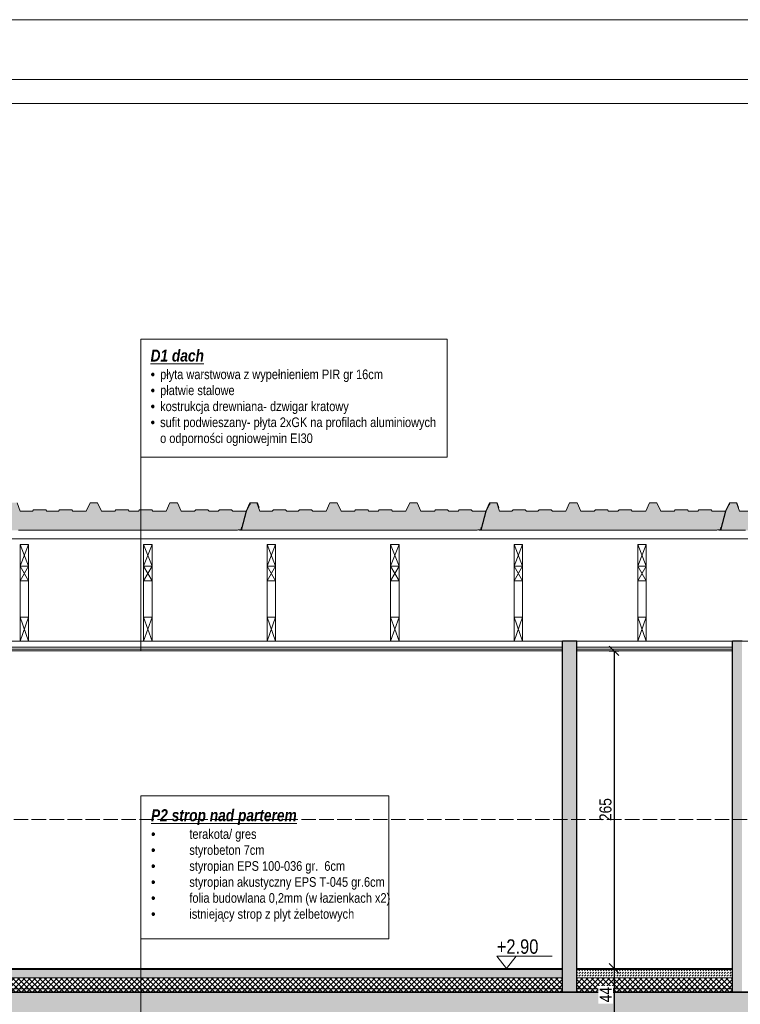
# Model space of a CAD drawing. Header units: millimetres. Extents: x 31175 to 52214, y -18116 to -5516.
# Tile 131 of 155: x 42167 to 42768, y -13252 to -12431. Entities that reach past the tile are written whole.
import ezdxf

# ---------------------------------------------------------------- set-up
doc = ezdxf.new("R2010")
doc.units = ezdxf.units.MM
doc.linetypes.add('ACAD_ISO02W100', pattern=[15, 12, -3])
doc.layers.get('Defpoints').update_dxf_attribs({"color": 6})
for name, color, linetype, lineweight in [('A-konstrukcja-drewno', 134, 'Continuous', 20), ('A-kreskowanie', 253, 'Continuous', 0), ('A-opis', 130, 'Continuous', 9), ('A-sciana_osłonowa', 152, 'Continuous', 15), ('A-wymiar', 177, 'Continuous', 0), ('A_SCIANA_ISTN', 253, 'Continuous', 25), ('A_SCINAN_PROJ_DZIALOWA', 5, 'Continuous', 30), ('A_w_widoku', 253, 'Continuous', 13), ('elewacja_kolor', 253, 'Continuous', 0)]:
    doc.layers.add(name, color=color, linetype=linetype, lineweight=lineweight)
for name, color, linetype, lineweight, true_color in [('A_CIENKA_WARSTWY', 7, 'Continuous', 15, 0x3a3a92), ('A_SCIANA DO WYBURZENIA', 7, 'ACAD_ISO02W100', 18, 0xf7833b), ('r-ramka', 7, 'Continuous', 0, 0x727169), ('S_KRESKOWANIE_SC_ISTN', 7, 'Continuous', 0, 0x878787)]:
    doc.layers.add(name, color=color, linetype=linetype, lineweight=lineweight, true_color=true_color)
doc.styles.get("Standard").update_dxf_attribs({"font": 'ARIALN.TTF'})
doc.styles.add('wymiary', font='ARIALN.TTF')
doc.dimstyles.new('anka 50', dxfattribs={"dimtxt": 10, "dimasz": 8, "dimexe": 4, "dimexo": 0.0625, "dimgap": 2, "dimtad": 1, "dimdec": 0, "dimzin": 0, "dimdsep": 46, "dimtxsty": 'Standard', "dimblk": 'OBLIQUE', "dimcen": 0.09, "dimclrt": 7, "dimadec": 0, "dimazin": 0, "dimtfac": 1, "dimtdec": 0, "dimtix": 1, "dimtofl": 0, "dimtmove": 0, "dimatfit": 3, "dimldrblk": 'OBLIQUE', "dimfxl": 4, "dimfxlon": 1, "dimtfill": 1, "dimtolj": 1, "dimtzin": 0, "dimarcsym": 0})
pattern_1 = [(15, (-1.139, -4.25), (3.882286, 14.4888864), [1.46647, -13.53353]), (15, (0.657, -2.453), (3.882286, 14.4888864), [1.46647, -13.53353]), (15, (-1.796, -1.796), (3.882286, 14.4888864), [1.46647, -13.53353]), (15, (0, 0), (3.882286, 14.4888864), [1.46647, -13.53353]), (15, (-2.453, 0.657), (3.882286, 14.4888864), [1.46647, -13.53353]), (75, (-2.833, -0.759), (-10.6066007, 10.6066014), [1.46647, -13.53353]), (75, (-2.176, -3.213), (-10.6066007, 10.6066014), [1.46647, -13.53353]), (75, (-0.38, -1.417), (-10.6066007, 10.6066014), [1.46647, -13.53353]), (75, (0.278, -3.87), (-10.6066007, 10.6066014), [1.46647, -13.53353]), (75, (2.074, -2.074), (-10.6066007, 10.6066014), [1.46647, -13.53353]), (315, (-2.176, -3.213), (14.4888866, 3.882285), [1.46647, -13.53353]), (315, (-2.833, -0.759), (14.4888866, 3.882285), [1.46647, -13.53353]), (315, (-0.38, -1.417), (14.4888866, 3.882285), [1.46647, -13.53353]), (315, (1.417, 0.38), (14.4888866, 3.882285), [1.46647, -13.53353]), (315, (-1.037, 1.037), (14.4888866, 3.882285), [1.46647, -13.53353]), (45, (0, 0), (4e-16, 4.49012806), [3.175, -3.175])]

# ---------------------------------------------------------------- blocks, each defined once
blk = doc.blocks.new('_OBLIQUE')
at = {"color": 0, "linetype": 'ByBlock'}
blk.add_line((-0.5, -0.5), (0.5, 0.5), dxfattribs=at)
blk = doc.blocks.new('*D536')
at = {"layer": 'A-wymiar', "color": 0, "lineweight": -2, "transparency": 16777216}
for p, q in [((42659.02, -12957.49), (42667.02, -12957.49)), ((42663.02, -12957.49), (42663.02, -13222.49)), ((42659.02, -13222.49), (42667.02, -13222.49))]:
    blk.add_line(p, q, dxfattribs=at)
at = {"layer": 'Defpoints', "color": 0, "transparency": 16777216}
for p in [(42631.88, -12957.49), (42631.88, -13222.49), (42663.02, -13222.49)]:
    blk.add_point(p, dxfattribs=at)
at = {"layer": 'A-wymiar', "color": 0, "lineweight": -2, "transparency": 16777216, "xscale": 8, "yscale": 8, "zscale": 8}
for p, rotation in [((42663.02, -12957.49), 90), ((42663.02, -13222.49), 270)]:
    blk.add_blockref('_OBLIQUE', p, dxfattribs=dict(at, rotation=rotation))
at = {"layer": 'A-wymiar', "color": 7, "transparency": 16777216, "insert": (42655.91, -13089.99), "char_height": 10, "attachment_point": 5, "rotation": 90, "bg_fill": 3, "box_fill_scale": 1.1, "bg_fill_color": 256, "bg_fill_true_color": 13158600, "bg_fill_transparency": 0}
blk.add_mtext('\\A1;265', dxfattribs=at)
blk = doc.blocks.new('*D537')
at = {"layer": 'A-wymiar', "color": 0, "lineweight": -2, "transparency": 16777216}
for p, q in [((42659.02, -13222.49), (42667.02, -13222.49)), ((42663.02, -13222.49), (42663.02, -13266.49)), ((42667.02, -13266.49), (42659.02, -13266.49))]:
    blk.add_line(p, q, dxfattribs=at)
at = {"layer": 'Defpoints', "color": 0, "transparency": 16777216}
for p in [(42631.88, -13222.49), (42663.02, -13266.49), (42761.88, -13266.49)]:
    blk.add_point(p, dxfattribs=at)
at = {"layer": 'A-wymiar', "color": 0, "lineweight": -2, "transparency": 16777216, "xscale": 8, "yscale": 8, "zscale": 8}
for p, rotation in [((42663.02, -13222.49), 90), ((42663.02, -13266.49), 270)]:
    blk.add_blockref('_OBLIQUE', p, dxfattribs=dict(at, rotation=rotation))
at = {"layer": 'A-wymiar', "color": 7, "transparency": 16777216, "insert": (42656.02, -13244.49), "char_height": 10, "attachment_point": 5, "rotation": 90, "bg_fill": 3, "box_fill_scale": 1.1, "bg_fill_color": 256, "bg_fill_true_color": 13158600, "bg_fill_transparency": 0}
blk.add_mtext('\\A1;44', dxfattribs=at)

msp = doc.modelspace()

# ---------------------------------------------------------------- hatches: boundary and pattern name
at = {"layer": 'A-kreskowanie', "true_color": 0xe06f1f}
h = msp.add_hatch(dxfattribs=at)
h.set_pattern_fill('HONEY', color=32, scale=0.5)
h.set_pattern_definition([(0, (2197.5111, -579.1227), (2.38125, 1.374815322), [1.5875, -3.175]), (120, (2197.5111, -579.1227), (-2.381249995, 1.37481533), [1.5875, -3.175]), (60, (2197.5111, -579.1227), (5e-09, 2.749630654), [-3.175, 1.5875])])
h.paths.add_polyline_path([(42356.03, -12840.84), (42344.93, -12840.84), (42343.93, -12839.84), (42333.83, -12839.84), (42332.83, -12840.84), (42329.01, -12840.84), (42325.2, -12840.84), (42324.2, -12839.84), (42314.1, -12839.84), (42313.1, -12840.84), (42301.95, -12840.84), (42298.81, -12834.02), (42298.53, -12833.84), (42292.83, -12833.84), (42292.54, -12834.02), (42289.41, -12840.84), (42278.26, -12840.84), (42277.26, -12839.84), (42267.16, -12839.84), (42266.16, -12840.84), (42262.34, -12840.84), (42258.53, -12840.84), (42257.53, -12839.84), (42247.43, -12839.84), (42246.43, -12840.84), (42235.28, -12840.84), (42232.14, -12834.02), (42231.86, -12833.84), (42226.16, -12833.84), (42225.88, -12834.02), (42222.74, -12840.84), (42211.59, -12840.84), (42210.59, -12839.84), (42200.49, -12839.84), (42199.49, -12840.84), (42189.89, -12840.84), (42188.89, -12839.84), (42178.79, -12839.84), (42177.79, -12840.84), (42167.59, -12840.84), (42165.11, -12834.02), (42164.84, -12833.84), (42159.84, -12833.84), (42159.56, -12834.02), (42159.27, -12834.63, -0.747137), (42158.87, -12835.5), (42156.35, -12840.9), (42152.08, -12856.84), (42152.81, -12856.84), (42152.81, -12856.64), (42159.48, -12856.64), (42159.48, -12856.84), (42166.14, -12856.84), (42166.14, -12856.64), (42172.81, -12856.64), (42172.81, -12856.84), (42179.47, -12856.84), (42179.47, -12856.64), (42186.14, -12856.64), (42186.14, -12856.84), (42192.81, -12856.84), (42192.81, -12856.64), (42199.47, -12856.64), (42199.47, -12856.84), (42206.14, -12856.84), (42206.14, -12856.64), (42212.81, -12856.64), (42212.81, -12856.84), (42219.47, -12856.84), (42219.47, -12856.64), (42226.14, -12856.64), (42226.14, -12856.84), (42232.81, -12856.84), (42232.81, -12856.64), (42239.47, -12856.64), (42239.47, -12856.84), (42246.14, -12856.84), (42246.14, -12856.64), (42252.81, -12856.64), (42252.81, -12856.84), (42259.47, -12856.84), (42259.47, -12856.64), (42266.14, -12856.64), (42266.14, -12856.84), (42272.81, -12856.84), (42272.81, -12856.64), (42279.47, -12856.64), (42279.47, -12856.84), (42286.14, -12856.84), (42286.14, -12856.64), (42292.81, -12856.64), (42292.81, -12856.84), (42299.47, -12856.84), (42299.47, -12856.64), (42306.14, -12856.64), (42306.14, -12856.84), (42312.81, -12856.84), (42312.81, -12856.64), (42319.47, -12856.64), (42319.47, -12856.84), (42326.14, -12856.84), (42326.14, -12856.64), (42332.81, -12856.64), (42332.81, -12856.84), (42339.47, -12856.84), (42339.47, -12856.64), (42346.14, -12856.64), (42346.14, -12856.84), (42348.76, -12856.84), (42349.36, -12856.37), (42351.67, -12856.37), (42351.92, -12856.17), (42352.39, -12854.43)])
h = msp.add_hatch(dxfattribs=at)
h.set_pattern_fill('HONEY', color=32, scale=0.5)
h.set_pattern_definition([(0, (2397.5111, -579.1227), (2.38125, 1.374815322), [1.5875, -3.175]), (120, (2397.5111, -579.1227), (-2.381249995, 1.37481533), [1.5875, -3.175]), (60, (2397.5111, -579.1227), (5e-09, 2.749630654), [-3.175, 1.5875])])
h.paths.add_polyline_path([(42556.03, -12840.84), (42544.93, -12840.84), (42543.93, -12839.84), (42533.83, -12839.84), (42532.83, -12840.84), (42529.01, -12840.84), (42525.2, -12840.84), (42524.2, -12839.84), (42514.1, -12839.84), (42513.1, -12840.84), (42501.95, -12840.84), (42498.81, -12834.02), (42498.53, -12833.84), (42492.83, -12833.84), (42492.54, -12834.02), (42489.41, -12840.84), (42478.26, -12840.84), (42477.26, -12839.84), (42467.16, -12839.84), (42466.16, -12840.84), (42462.34, -12840.84), (42458.53, -12840.84), (42457.53, -12839.84), (42447.43, -12839.84), (42446.43, -12840.84), (42435.28, -12840.84), (42432.14, -12834.02), (42431.86, -12833.84), (42426.16, -12833.84), (42425.88, -12834.02), (42422.74, -12840.84), (42411.59, -12840.84), (42410.59, -12839.84), (42400.49, -12839.84), (42399.49, -12840.84), (42389.89, -12840.84), (42388.89, -12839.84), (42378.79, -12839.84), (42377.79, -12840.84), (42367.59, -12840.84), (42365.11, -12834.02), (42364.84, -12833.84), (42359.84, -12833.84), (42359.56, -12834.02), (42359.27, -12834.63, -0.747137), (42358.87, -12835.5), (42356.35, -12840.9), (42352.08, -12856.84), (42352.81, -12856.84), (42352.81, -12856.64), (42359.48, -12856.64), (42359.48, -12856.84), (42366.14, -12856.84), (42366.14, -12856.64), (42372.81, -12856.64), (42372.81, -12856.84), (42379.47, -12856.84), (42379.47, -12856.64), (42386.14, -12856.64), (42386.14, -12856.84), (42392.81, -12856.84), (42392.81, -12856.64), (42399.47, -12856.64), (42399.47, -12856.84), (42406.14, -12856.84), (42406.14, -12856.64), (42412.81, -12856.64), (42412.81, -12856.84), (42419.47, -12856.84), (42419.47, -12856.64), (42426.14, -12856.64), (42426.14, -12856.84), (42432.81, -12856.84), (42432.81, -12856.64), (42439.47, -12856.64), (42439.47, -12856.84), (42446.14, -12856.84), (42446.14, -12856.64), (42452.81, -12856.64), (42452.81, -12856.84), (42459.47, -12856.84), (42459.47, -12856.64), (42466.14, -12856.64), (42466.14, -12856.84), (42472.81, -12856.84), (42472.81, -12856.64), (42479.47, -12856.64), (42479.47, -12856.84), (42486.14, -12856.84), (42486.14, -12856.64), (42492.81, -12856.64), (42492.81, -12856.84), (42499.47, -12856.84), (42499.47, -12856.64), (42506.14, -12856.64), (42506.14, -12856.84), (42512.81, -12856.84), (42512.81, -12856.64), (42519.47, -12856.64), (42519.47, -12856.84), (42526.14, -12856.84), (42526.14, -12856.64), (42532.81, -12856.64), (42532.81, -12856.84), (42539.47, -12856.84), (42539.47, -12856.64), (42546.14, -12856.64), (42546.14, -12856.84), (42548.76, -12856.84), (42549.36, -12856.37), (42551.67, -12856.37), (42551.92, -12856.17), (42552.39, -12854.43)])
h = msp.add_hatch(dxfattribs=at)
h.set_pattern_fill('HONEY', color=32, scale=0.5)
h.set_pattern_definition([(0, (2597.5111, -579.1227), (2.38125, 1.374815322), [1.5875, -3.175]), (120, (2597.5111, -579.1227), (-2.381249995, 1.37481533), [1.5875, -3.175]), (60, (2597.5111, -579.1227), (5e-09, 2.749630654), [-3.175, 1.5875])])
h.paths.add_polyline_path([(42756.03, -12840.84), (42744.93, -12840.84), (42743.93, -12839.84), (42733.83, -12839.84), (42732.83, -12840.84), (42729.01, -12840.84), (42725.2, -12840.84), (42724.2, -12839.84), (42714.1, -12839.84), (42713.1, -12840.84), (42701.95, -12840.84), (42698.81, -12834.02), (42698.53, -12833.84), (42692.83, -12833.84), (42692.54, -12834.02), (42689.41, -12840.84), (42678.26, -12840.84), (42677.26, -12839.84), (42667.16, -12839.84), (42666.16, -12840.84), (42662.34, -12840.84), (42658.53, -12840.84), (42657.53, -12839.84), (42647.43, -12839.84), (42646.43, -12840.84), (42635.28, -12840.84), (42632.14, -12834.02), (42631.86, -12833.84), (42626.16, -12833.84), (42625.88, -12834.02), (42622.74, -12840.84), (42611.59, -12840.84), (42610.59, -12839.84), (42600.49, -12839.84), (42599.49, -12840.84), (42589.89, -12840.84), (42588.89, -12839.84), (42578.79, -12839.84), (42577.79, -12840.84), (42567.59, -12840.84), (42565.11, -12834.02), (42564.84, -12833.84), (42559.84, -12833.84), (42559.56, -12834.02), (42559.27, -12834.63, -0.747137), (42558.87, -12835.5), (42556.35, -12840.9), (42552.08, -12856.84), (42552.81, -12856.84), (42552.81, -12856.64), (42559.48, -12856.64), (42559.48, -12856.84), (42566.14, -12856.84), (42566.14, -12856.64), (42572.81, -12856.64), (42572.81, -12856.84), (42579.47, -12856.84), (42579.47, -12856.64), (42586.14, -12856.64), (42586.14, -12856.84), (42592.81, -12856.84), (42592.81, -12856.64), (42599.47, -12856.64), (42599.47, -12856.84), (42606.14, -12856.84), (42606.14, -12856.64), (42612.81, -12856.64), (42612.81, -12856.84), (42619.47, -12856.84), (42619.47, -12856.64), (42626.14, -12856.64), (42626.14, -12856.84), (42632.81, -12856.84), (42632.81, -12856.64), (42639.47, -12856.64), (42639.47, -12856.84), (42646.14, -12856.84), (42646.14, -12856.64), (42652.81, -12856.64), (42652.81, -12856.84), (42659.47, -12856.84), (42659.47, -12856.64), (42666.14, -12856.64), (42666.14, -12856.84), (42672.81, -12856.84), (42672.81, -12856.64), (42679.47, -12856.64), (42679.47, -12856.84), (42686.14, -12856.84), (42686.14, -12856.64), (42692.81, -12856.64), (42692.81, -12856.84), (42699.47, -12856.84), (42699.47, -12856.64), (42706.14, -12856.64), (42706.14, -12856.84), (42712.81, -12856.84), (42712.81, -12856.64), (42719.47, -12856.64), (42719.47, -12856.84), (42726.14, -12856.84), (42726.14, -12856.64), (42732.81, -12856.64), (42732.81, -12856.84), (42739.47, -12856.84), (42739.47, -12856.64), (42746.14, -12856.64), (42746.14, -12856.84), (42748.76, -12856.84), (42749.36, -12856.37), (42751.67, -12856.37), (42751.92, -12856.17), (42752.39, -12854.43)])
h = msp.add_hatch(dxfattribs=at)
h.set_pattern_fill('HONEY', color=32, scale=0.5)
h.set_pattern_definition([(0, (2797.5111, -579.1227), (2.38125, 1.374815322), [1.5875, -3.175]), (120, (2797.5111, -579.1227), (-2.381249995, 1.37481533), [1.5875, -3.175]), (60, (2797.5111, -579.1227), (5e-09, 2.749630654), [-3.175, 1.5875])])
h.paths.add_polyline_path([(42956.03, -12840.84), (42944.93, -12840.84), (42943.93, -12839.84), (42933.83, -12839.84), (42932.83, -12840.84), (42929.01, -12840.84), (42925.2, -12840.84), (42924.2, -12839.84), (42914.1, -12839.84), (42913.1, -12840.84), (42901.95, -12840.84), (42898.81, -12834.02), (42898.53, -12833.84), (42892.83, -12833.84), (42892.54, -12834.02), (42889.41, -12840.84), (42878.26, -12840.84), (42877.26, -12839.84), (42867.16, -12839.84), (42866.16, -12840.84), (42862.34, -12840.84), (42858.53, -12840.84), (42857.53, -12839.84), (42847.43, -12839.84), (42846.43, -12840.84), (42835.28, -12840.84), (42832.14, -12834.02), (42831.86, -12833.84), (42826.16, -12833.84), (42825.88, -12834.02), (42822.74, -12840.84), (42811.59, -12840.84), (42810.59, -12839.84), (42800.49, -12839.84), (42799.49, -12840.84), (42789.89, -12840.84), (42788.89, -12839.84), (42778.79, -12839.84), (42777.79, -12840.84), (42767.59, -12840.84), (42765.11, -12834.02), (42764.84, -12833.84), (42759.84, -12833.84), (42759.56, -12834.02), (42759.27, -12834.63, -0.747137), (42758.87, -12835.5), (42756.35, -12840.9), (42752.08, -12856.84), (42752.81, -12856.84), (42752.81, -12856.64), (42759.48, -12856.64), (42759.48, -12856.84), (42766.14, -12856.84), (42766.14, -12856.64), (42772.81, -12856.64), (42772.81, -12856.84), (42779.47, -12856.84), (42779.47, -12856.64), (42786.14, -12856.64), (42786.14, -12856.84), (42792.81, -12856.84), (42792.81, -12856.64), (42799.47, -12856.64), (42799.47, -12856.84), (42806.14, -12856.84), (42806.14, -12856.64), (42812.81, -12856.64), (42812.81, -12856.84), (42819.47, -12856.84), (42819.47, -12856.64), (42826.14, -12856.64), (42826.14, -12856.84), (42832.81, -12856.84), (42832.81, -12856.64), (42839.47, -12856.64), (42839.47, -12856.84), (42846.14, -12856.84), (42846.14, -12856.64), (42852.81, -12856.64), (42852.81, -12856.84), (42859.47, -12856.84), (42859.47, -12856.64), (42866.14, -12856.64), (42866.14, -12856.84), (42872.81, -12856.84), (42872.81, -12856.64), (42879.47, -12856.64), (42879.47, -12856.84), (42886.14, -12856.84), (42886.14, -12856.64), (42892.81, -12856.64), (42892.81, -12856.84), (42899.47, -12856.84), (42899.47, -12856.64), (42906.14, -12856.64), (42906.14, -12856.84), (42912.81, -12856.84), (42912.81, -12856.64), (42919.47, -12856.64), (42919.47, -12856.84), (42926.14, -12856.84), (42926.14, -12856.64), (42932.81, -12856.64), (42932.81, -12856.84), (42939.47, -12856.84), (42939.47, -12856.64), (42946.14, -12856.64), (42946.14, -12856.84), (42948.76, -12856.84), (42949.36, -12856.37), (42951.67, -12856.37), (42951.92, -12856.17), (42952.39, -12854.43)])
at = {"layer": 'A-kreskowanie'}
h = msp.add_hatch(dxfattribs=at)
h.set_pattern_fill('DASH', color=256, scale=0.5, angle=45)
h.set_pattern_definition([(45, (7634.9126, 1437), (2e-16, 2.24506403), [1.5875, -1.5875])])
h.paths.add_polyline_path([(42619.88, -13223.49), (41560.47, -13223.49), (41560.47, -13230.49), (42619.88, -13230.49)])
h = msp.add_hatch(dxfattribs=at)
h.set_pattern_fill('DASH', color=256, scale=0.5, angle=45)
h.set_pattern_definition([(45, (7776.9126, 1438), (2e-16, 2.24506403), [1.5875, -1.5875])])
h.paths.add_polyline_path([(42631.88, -13223.49), (42631.88, -13229.49), (42761.88, -13229.49), (42761.88, -13223.49)])
h = msp.add_hatch(dxfattribs=at)
h.set_pattern_fill('ANSI37', color=256, angle=-90)
h.set_pattern_definition([(315, (7634.9126, 1431), (2.24506403, 2.24506403), []), (45, (7634.9126, 1431), (-2.24506403, 2.24506403), [])])
h.paths.add_polyline_path([(42619.88, -13230.49), (41560.47, -13230.49), (41560.47, -13242.49), (42619.88, -13242.49)])
h = msp.add_hatch(dxfattribs=at)
h.set_pattern_fill('ANSI37', color=256, angle=-90)
h.set_pattern_definition([(315, (7776.9126, 1431), (2.24506403, 2.24506403), []), (45, (7776.9126, 1431), (-2.24506403, 2.24506403), [])])
h.paths.add_polyline_path([(42631.88, -13230.49), (42631.88, -13242.49), (42761.88, -13242.49), (42761.88, -13230.49)])
at = {"layer": 'A_SCINAN_PROJ_DZIALOWA', "lineweight": 9, "true_color": 0x27773c, "transparency": 33554610}
h = msp.add_hatch(dxfattribs=at)
h.set_pattern_fill('GAZOBETON S100 ISO 1J', color=97, pattern_type=2)
h.set_pattern_definition(pattern_1)
h.paths.add_polyline_path([(42631.88, -12949.49), (42619.88, -12949.49), (42619.88, -13242.49), (42631.88, -13242.49)])
h = msp.add_hatch(dxfattribs=at)
h.set_pattern_fill('GAZOBETON S100 ISO 1J', color=97, pattern_type=2)
h.set_pattern_definition(pattern_1)
h.paths.add_polyline_path([(42769.88, -12949.49), (42761.88, -12949.49), (42761.88, -13242.49), (42769.88, -13242.49)])
at = {"layer": 'S_KRESKOWANIE_SC_ISTN', "transparency": 33554559}
h = msp.add_hatch(color=256, dxfattribs=at)
h.dxf.hatch_style = 1
h.paths.add_polyline_path([(43012.47, -13255.73), (43002.47, -13242.49), (43000.47, -13242.49), (42769.88, -13242.49), (41343.13, -13242.49), (41333.13, -13255.73), (41333.13, -13266.49), (42159.47, -13266.49), (42159.47, -13356.49), (42184.47, -13356.49), (42184.47, -13266.49), (43012.47, -13266.49)])

# ---------------------------------------------------------------- linework, layer by layer
at = {"layer": 'A-konstrukcja-drewno', "lineweight": 9}
for points in [[(42167.47, -12868.64), (42174.47, -12868.64), (42174.47, -12898.92), (42167.47, -12898.92)], [(42270.53, -12868.64), (42277.53, -12868.64), (42277.53, -12898.92), (42270.53, -12898.92)], [(42373.59, -12868.64), (42380.59, -12868.64), (42380.59, -12898.92), (42373.59, -12898.92)], [(42476.65, -12868.64), (42483.65, -12868.64), (42483.65, -12898.92), (42476.65, -12898.92)], [(42579.72, -12868.64), (42586.72, -12868.64), (42586.72, -12898.92), (42579.72, -12898.92)], [(42682.78, -12868.64), (42689.78, -12868.64), (42689.78, -12898.92), (42682.78, -12898.92)], [(42167.47, -12929.49), (42174.47, -12929.49), (42174.47, -12949.49), (42167.47, -12949.49)], [(42270.53, -12929.49), (42277.53, -12929.49), (42277.53, -12949.49), (42270.53, -12949.49)], [(42373.59, -12929.49), (42380.59, -12929.49), (42380.59, -12949.49), (42373.59, -12949.49)], [(42476.65, -12929.49), (42483.65, -12929.49), (42483.65, -12949.49), (42476.65, -12949.49)], [(42579.72, -12929.49), (42586.72, -12929.49), (42586.72, -12949.49), (42579.72, -12949.49)], [(42682.78, -12929.49), (42689.78, -12929.49), (42689.78, -12949.49), (42682.78, -12949.49)]]:
    msp.add_lwpolyline(points, close=True, dxfattribs=at)
for points in [[(42174.47, -12868.64), (42167.47, -12886.71)], [(42174.47, -12886.71), (42167.47, -12868.64)], [(42277.53, -12868.64), (42270.53, -12886.71)], [(42277.53, -12886.71), (42270.53, -12868.64)], [(42380.59, -12868.64), (42373.59, -12886.71)], [(42380.59, -12886.71), (42373.59, -12868.64)], [(42483.65, -12868.64), (42476.65, -12886.71)], [(42483.65, -12886.71), (42476.65, -12868.64)], [(42586.72, -12868.64), (42579.72, -12886.71)], [(42586.72, -12886.71), (42579.72, -12868.64)], [(42689.78, -12868.64), (42682.78, -12886.71)], [(42689.78, -12886.71), (42682.78, -12868.64)], [(42167.47, -12886.71), (42174.47, -12886.71)], [(42174.47, -12886.71), (42167.47, -12898.92)], [(42174.47, -12898.92), (42167.47, -12886.71)], [(42270.53, -12886.71), (42277.53, -12886.71)], [(42277.53, -12886.71), (42270.53, -12898.92)], [(42277.53, -12898.92), (42270.53, -12886.71)], [(42373.59, -12886.71), (42380.59, -12886.71)], [(42380.59, -12886.71), (42373.59, -12898.92)], [(42380.59, -12898.92), (42373.59, -12886.71)], [(42476.65, -12886.71), (42483.65, -12886.71)], [(42483.65, -12886.71), (42476.65, -12898.92)], [(42483.65, -12898.92), (42476.65, -12886.71)], [(42579.72, -12886.71), (42586.72, -12886.71)], [(42586.72, -12886.71), (42579.72, -12898.92)], [(42586.72, -12898.92), (42579.72, -12886.71)], [(42682.78, -12886.71), (42689.78, -12886.71)], [(42689.78, -12886.71), (42682.78, -12898.92)], [(42689.78, -12898.92), (42682.78, -12886.71)], [(42174.47, -12929.49), (42167.47, -12949.49)], [(42174.47, -12949.49), (42167.47, -12929.49)], [(42277.53, -12929.49), (42270.53, -12949.49)], [(42277.53, -12949.49), (42270.53, -12929.49)], [(42380.59, -12929.49), (42373.59, -12949.49)], [(42380.59, -12949.49), (42373.59, -12929.49)], [(42483.65, -12929.49), (42476.65, -12949.49)], [(42483.65, -12949.49), (42476.65, -12929.49)], [(42586.72, -12929.49), (42579.72, -12949.49)], [(42586.72, -12949.49), (42579.72, -12929.49)], [(42689.78, -12929.49), (42682.78, -12949.49)], [(42689.78, -12949.49), (42682.78, -12929.49)]]:
    msp.add_lwpolyline(points, dxfattribs=at)
at = {"layer": 'A-opis'}
for points in [[(42268.32, -12957.49), (42268.32, -12697.41), (42523.71, -12697.41)], [(42268.32, -13278.8), (42268.32, -13078.55), (42475, -13078.55)], [(42611.37, -13212.3), (42565.14, -13212.3), (42573.21, -13222.49), (42581.29, -13212.3)]]:
    msp.add_lwpolyline(points, dxfattribs=at)
for points in [[(42268.32, -12697.41), (42523.71, -12697.41), (42523.71, -12795.9), (42268.32, -12795.9)], [(42268.32, -13078.55), (42475, -13078.55), (42475, -13197.89), (42268.32, -13197.89)]]:
    msp.add_lwpolyline(points, close=True, dxfattribs=at)
at = {"layer": 'A-sciana_osłonowa'}
for p, q in [((42356.35, -12840.9), (42352.08, -12856.84)), ((42356.03, -12840.84), (42352.39, -12854.43)), ((42556.35, -12840.9), (42552.08, -12856.84)), ((42556.03, -12840.84), (42552.39, -12854.43)), ((42756.35, -12840.9), (42752.08, -12856.84)), ((42756.03, -12840.84), (42752.39, -12854.43))]:
    msp.add_line(p, q, dxfattribs=at)
for points in [[(42366.83, -12837.78), (42365.46, -12834.02), (42365.19, -12833.84), (42359.49, -12833.84), (42359.21, -12834.02), (42356.03, -12840.84), (42344.93, -12840.84), (42343.93, -12839.84), (42333.83, -12839.84), (42332.83, -12840.84), (42329.01, -12840.84), (42325.2, -12840.84), (42324.2, -12839.84), (42314.1, -12839.84), (42313.1, -12840.84), (42301.95, -12840.84), (42298.81, -12834.02), (42298.53, -12833.84), (42292.83, -12833.84), (42292.54, -12834.02), (42289.41, -12840.84), (42278.26, -12840.84), (42277.26, -12839.84), (42267.16, -12839.84), (42266.16, -12840.84), (42262.34, -12840.84), (42258.53, -12840.84), (42257.53, -12839.84), (42247.43, -12839.84), (42246.43, -12840.84), (42235.28, -12840.84), (42232.14, -12834.02), (42231.86, -12833.84), (42226.16, -12833.84), (42225.88, -12834.02), (42222.74, -12840.84), (42211.59, -12840.84), (42210.59, -12839.84), (42200.49, -12839.84), (42199.49, -12840.84), (42189.89, -12840.84), (42188.89, -12839.84), (42178.79, -12839.84), (42177.79, -12840.84), (42167.59, -12840.84), (42165.11, -12834.02)], [(42166.14, -12856.64), (42172.81, -12856.64), (42172.81, -12856.84), (42179.47, -12856.84), (42179.47, -12856.64), (42186.14, -12856.64), (42186.14, -12856.84), (42192.81, -12856.84), (42192.81, -12856.64), (42199.47, -12856.64), (42199.47, -12856.84), (42206.14, -12856.84), (42206.14, -12856.64), (42212.81, -12856.64), (42212.81, -12856.84), (42219.47, -12856.84), (42219.47, -12856.64), (42226.14, -12856.64), (42226.14, -12856.84), (42232.81, -12856.84), (42232.81, -12856.64), (42239.47, -12856.64), (42239.47, -12856.84), (42246.14, -12856.84), (42246.14, -12856.64), (42252.81, -12856.64), (42252.81, -12856.84), (42259.47, -12856.84), (42259.47, -12856.64), (42266.14, -12856.64), (42266.14, -12856.84), (42272.81, -12856.84), (42272.81, -12856.64), (42279.47, -12856.64), (42279.47, -12856.84), (42286.14, -12856.84), (42286.14, -12856.64), (42292.81, -12856.64), (42292.81, -12856.84), (42299.47, -12856.84), (42299.47, -12856.64), (42306.14, -12856.64), (42306.14, -12856.84), (42312.81, -12856.84), (42312.81, -12856.64), (42319.47, -12856.64), (42319.47, -12856.84), (42326.14, -12856.84), (42326.14, -12856.64), (42332.81, -12856.64), (42332.81, -12856.84), (42339.47, -12856.84), (42339.47, -12856.64), (42346.14, -12856.64), (42346.14, -12856.84), (42348.76, -12856.84), (42349.36, -12856.37), (42351.67, -12856.37), (42351.92, -12856.17), (42352.39, -12854.43), (42352.19, -12854.38), (42351.93, -12855.35)], [(42349.81, -12856.37), (42350.41, -12856.84), (42352.81, -12856.84), (42352.81, -12856.84), (42352.81, -12856.64), (42359.48, -12856.64), (42359.48, -12856.84), (42366.14, -12856.84), (42366.14, -12856.64), (42372.81, -12856.64), (42372.81, -12856.84), (42379.47, -12856.84), (42379.47, -12856.64), (42386.14, -12856.64), (42386.14, -12856.84), (42392.81, -12856.84), (42392.81, -12856.64), (42399.47, -12856.64), (42399.47, -12856.84), (42406.14, -12856.84), (42406.14, -12856.64), (42412.81, -12856.64), (42412.81, -12856.84), (42419.47, -12856.84), (42419.47, -12856.64), (42426.14, -12856.64), (42426.14, -12856.84), (42432.81, -12856.84), (42432.81, -12856.64), (42439.47, -12856.64), (42439.47, -12856.84), (42446.14, -12856.84), (42446.14, -12856.64), (42452.81, -12856.64), (42452.81, -12856.84), (42459.47, -12856.84), (42459.47, -12856.64), (42466.14, -12856.64), (42466.14, -12856.84), (42472.81, -12856.84), (42472.81, -12856.64), (42479.47, -12856.64), (42479.47, -12856.84), (42486.14, -12856.84), (42486.14, -12856.64), (42492.81, -12856.64), (42492.81, -12856.84), (42499.47, -12856.84), (42499.47, -12856.64), (42506.14, -12856.64), (42506.14, -12856.84), (42512.81, -12856.84), (42512.81, -12856.64), (42519.47, -12856.64), (42519.47, -12856.84), (42526.14, -12856.84), (42526.14, -12856.64), (42532.81, -12856.64), (42532.81, -12856.84), (42539.47, -12856.84), (42539.47, -12856.64), (42546.14, -12856.64), (42546.14, -12856.84), (42548.76, -12856.84), (42549.36, -12856.37), (42551.67, -12856.37), (42551.92, -12856.17), (42552.39, -12854.43), (42552.19, -12854.38), (42551.93, -12855.35)], [(42349.81, -12856.37), (42350.41, -12856.84), (42352.81, -12856.84), (42352.81, -12856.84), (42352.81, -12856.64), (42359.48, -12856.64), (42359.48, -12856.84), (42366.14, -12856.84), (42366.14, -12856.64), (42372.81, -12856.64), (42372.81, -12856.84), (42379.47, -12856.84), (42379.47, -12856.64), (42386.14, -12856.64), (42386.14, -12856.84), (42392.81, -12856.84), (42392.81, -12856.64), (42399.47, -12856.64), (42399.47, -12856.84), (42406.14, -12856.84), (42406.14, -12856.64), (42412.81, -12856.64), (42412.81, -12856.84), (42419.47, -12856.84), (42419.47, -12856.64), (42426.14, -12856.64), (42426.14, -12856.84), (42432.81, -12856.84), (42432.81, -12856.64), (42439.47, -12856.64), (42439.47, -12856.84), (42446.14, -12856.84), (42446.14, -12856.64), (42452.81, -12856.64), (42452.81, -12856.84), (42459.47, -12856.84), (42459.47, -12856.64), (42466.14, -12856.64), (42466.14, -12856.84), (42472.81, -12856.84), (42472.81, -12856.64), (42479.47, -12856.64), (42479.47, -12856.84), (42486.14, -12856.84), (42486.14, -12856.64), (42492.81, -12856.64), (42492.81, -12856.84), (42499.47, -12856.84), (42499.47, -12856.64), (42506.14, -12856.64), (42506.14, -12856.84), (42512.81, -12856.84), (42512.81, -12856.64), (42519.47, -12856.64), (42519.47, -12856.84), (42526.14, -12856.84), (42526.14, -12856.64), (42532.81, -12856.64), (42532.81, -12856.84), (42539.47, -12856.84), (42539.47, -12856.64), (42546.14, -12856.64), (42546.14, -12856.84), (42548.76, -12856.84), (42549.36, -12856.37), (42551.67, -12856.37), (42551.92, -12856.17), (42552.39, -12854.43), (42552.19, -12854.38), (42551.93, -12855.35)], [(42549.81, -12856.37), (42550.41, -12856.84), (42552.81, -12856.84), (42552.81, -12856.84), (42552.81, -12856.64), (42559.48, -12856.64), (42559.48, -12856.84), (42566.14, -12856.84), (42566.14, -12856.64), (42572.81, -12856.64), (42572.81, -12856.84), (42579.47, -12856.84), (42579.47, -12856.64), (42586.14, -12856.64), (42586.14, -12856.84), (42592.81, -12856.84), (42592.81, -12856.64), (42599.47, -12856.64), (42599.47, -12856.84), (42606.14, -12856.84), (42606.14, -12856.64), (42612.81, -12856.64), (42612.81, -12856.84), (42619.47, -12856.84), (42619.47, -12856.64), (42626.14, -12856.64), (42626.14, -12856.84), (42632.81, -12856.84), (42632.81, -12856.64), (42639.47, -12856.64), (42639.47, -12856.84), (42646.14, -12856.84), (42646.14, -12856.64), (42652.81, -12856.64), (42652.81, -12856.84), (42659.47, -12856.84), (42659.47, -12856.64), (42666.14, -12856.64), (42666.14, -12856.84), (42672.81, -12856.84), (42672.81, -12856.64), (42679.47, -12856.64), (42679.47, -12856.84), (42686.14, -12856.84), (42686.14, -12856.64), (42692.81, -12856.64), (42692.81, -12856.84), (42699.47, -12856.84), (42699.47, -12856.64), (42706.14, -12856.64), (42706.14, -12856.84), (42712.81, -12856.84), (42712.81, -12856.64), (42719.47, -12856.64), (42719.47, -12856.84), (42726.14, -12856.84), (42726.14, -12856.64), (42732.81, -12856.64), (42732.81, -12856.84), (42739.47, -12856.84), (42739.47, -12856.64), (42746.14, -12856.64), (42746.14, -12856.84), (42748.76, -12856.84), (42749.36, -12856.37), (42751.67, -12856.37), (42751.92, -12856.17), (42752.39, -12854.43), (42752.19, -12854.38), (42751.93, -12855.35)], [(42749.81, -12856.37), (42750.41, -12856.84), (42752.81, -12856.84), (42752.81, -12856.84), (42752.81, -12856.64), (42759.48, -12856.64), (42759.48, -12856.84), (42766.14, -12856.84), (42766.14, -12856.64), (42772.81, -12856.64)], [(42749.81, -12856.37), (42750.41, -12856.84), (42752.81, -12856.84), (42752.81, -12856.84), (42752.81, -12856.64), (42759.48, -12856.64), (42759.48, -12856.84), (42766.14, -12856.84), (42766.14, -12856.64), (42772.81, -12856.64)]]:
    msp.add_lwpolyline(points, dxfattribs=at)
for points in [[(42566.83, -12837.78), (42565.46, -12834.02), (42565.19, -12833.84), (42559.49, -12833.84), (42559.21, -12834.02), (42556.03, -12840.84), (42544.93, -12840.84), (42543.93, -12839.84), (42533.83, -12839.84), (42532.83, -12840.84), (42529.01, -12840.84), (42525.2, -12840.84), (42524.2, -12839.84), (42514.1, -12839.84), (42513.1, -12840.84), (42501.95, -12840.84), (42498.81, -12834.02), (42498.53, -12833.84), (42492.83, -12833.84), (42492.54, -12834.02), (42489.41, -12840.84), (42478.26, -12840.84), (42477.26, -12839.84), (42467.16, -12839.84), (42466.16, -12840.84), (42462.34, -12840.84), (42458.53, -12840.84), (42457.53, -12839.84), (42447.43, -12839.84), (42446.43, -12840.84), (42435.28, -12840.84), (42432.14, -12834.02), (42431.86, -12833.84), (42426.16, -12833.84), (42425.88, -12834.02), (42422.74, -12840.84), (42411.59, -12840.84), (42410.59, -12839.84), (42400.49, -12839.84), (42399.49, -12840.84), (42389.89, -12840.84), (42388.89, -12839.84), (42378.79, -12839.84), (42377.79, -12840.84), (42367.59, -12840.84), (42365.11, -12834.02), (42364.84, -12833.84), (42359.84, -12833.84), (42359.56, -12834.02), (42359.27, -12834.63, -0.747137), (42358.87, -12835.5), (42356.35, -12840.9)], [(42766.83, -12837.78), (42765.46, -12834.02), (42765.19, -12833.84), (42759.49, -12833.84), (42759.21, -12834.02), (42756.03, -12840.84), (42744.93, -12840.84), (42743.93, -12839.84), (42733.83, -12839.84), (42732.83, -12840.84), (42729.01, -12840.84), (42725.2, -12840.84), (42724.2, -12839.84), (42714.1, -12839.84), (42713.1, -12840.84), (42701.95, -12840.84), (42698.81, -12834.02), (42698.53, -12833.84), (42692.83, -12833.84), (42692.54, -12834.02), (42689.41, -12840.84), (42678.26, -12840.84), (42677.26, -12839.84), (42667.16, -12839.84), (42666.16, -12840.84), (42662.34, -12840.84), (42658.53, -12840.84), (42657.53, -12839.84), (42647.43, -12839.84), (42646.43, -12840.84), (42635.28, -12840.84), (42632.14, -12834.02), (42631.86, -12833.84), (42626.16, -12833.84), (42625.88, -12834.02), (42622.74, -12840.84), (42611.59, -12840.84), (42610.59, -12839.84), (42600.49, -12839.84), (42599.49, -12840.84), (42589.89, -12840.84), (42588.89, -12839.84), (42578.79, -12839.84), (42577.79, -12840.84), (42567.59, -12840.84), (42565.11, -12834.02), (42564.84, -12833.84), (42559.84, -12833.84), (42559.56, -12834.02), (42559.27, -12834.63, -0.747137), (42558.87, -12835.5), (42556.35, -12840.9)], [(42777.79, -12840.84), (42767.59, -12840.84), (42765.11, -12834.02), (42764.84, -12833.84), (42759.84, -12833.84), (42759.56, -12834.02), (42759.27, -12834.63, -0.747137), (42758.87, -12835.5), (42756.35, -12840.9)]]:
    msp.add_lwpolyline(points, format="xyb", dxfattribs=at)
at = {"layer": 'A_CIENKA_WARSTWY'}
for points in [[(41352.13, -12949.49), (42995.47, -12949.49)], [(41560.47, -12954.49), (42619.88, -12954.49)], [(41560.47, -12955.99), (42619.88, -12955.99)], [(41560.47, -12957.49), (42619.88, -12957.49)], [(42631.88, -12954.49), (42761.88, -12954.49)], [(42631.88, -12955.99), (42761.88, -12955.99)], [(42631.88, -12957.49), (42761.88, -12957.49)], [(41560.47, -13222.49), (42619.88, -13222.49)], [(41560.47, -13223.49), (42619.88, -13223.49)], [(42631.88, -13222.49), (42761.88, -13222.49)], [(42631.88, -13223.49), (42761.88, -13223.49)], [(41560.47, -13230.49), (42619.88, -13230.49)], [(42631.88, -13230.49), (42761.88, -13230.49)], [(41560.47, -13239.49), (42619.88, -13239.49)], [(41560.47, -13242.49), (42619.88, -13242.49)], [(42631.88, -13239.49), (42761.88, -13239.49)], [(42631.88, -13242.49), (42761.88, -13242.49)]]:
    msp.add_lwpolyline(points, dxfattribs=at)
at = {"layer": 'A_SCIANA_ISTN'}
for points in [[(43016.13, -13242.49), (41314.13, -13242.49), (41314.13, -13563.49)], [(41339.47, -13242.49), (43012.47, -13242.49)]]:
    msp.add_lwpolyline(points, dxfattribs=at)
at = {"layer": 'A_SCINAN_PROJ_DZIALOWA'}
for points in [[(42619.88, -13242.49), (42619.88, -12949.49)], [(42631.88, -12949.49), (42619.88, -12949.49)], [(42631.88, -13242.49), (42631.88, -12949.49)], [(42761.88, -13242.49), (42761.88, -12949.49)], [(42769.88, -12949.49), (42761.88, -12949.49)]]:
    msp.add_lwpolyline(points, dxfattribs=at)
at = {"layer": 'A_w_widoku', "lineweight": 9}
for points in [[(42174.47, -12898.92), (42167.47, -12898.92), (42167.47, -12929.49), (42174.47, -12929.49)], [(42277.53, -12898.92), (42270.53, -12898.92), (42270.53, -12929.49), (42277.53, -12929.49)], [(42380.59, -12898.92), (42373.59, -12898.92), (42373.59, -12929.49), (42380.59, -12929.49)], [(42483.65, -12898.92), (42476.65, -12898.92), (42476.65, -12929.49), (42483.65, -12929.49)], [(42586.72, -12898.92), (42579.72, -12898.92), (42579.72, -12929.49), (42586.72, -12929.49)], [(42689.78, -12898.92), (42682.78, -12898.92), (42682.78, -12929.49), (42689.78, -12929.49)]]:
    msp.add_lwpolyline(points, close=True, dxfattribs=at)
at = {"layer": 'elewacja_kolor'}
msp.add_lwpolyline([(41348.47, -12863.89), (43000.47, -12863.89)], dxfattribs=at)
at = {"layer": 'r-ramka'}
for points in [[(43923.82, -13915.73), (43923.82, -12430.73), (39215.12, -12430.73), (39215.12, -13915.73)], [(43873.82, -13865.73), (43873.82, -12480.73), (39265.12, -12480.73), (39265.12, -13865.73), (43873.82, -13865.73), (43873.82, -12480.73)], [(43853.82, -13845.73), (43853.82, -12500.73), (39285.12, -12500.73), (39285.12, -13845.73), (43853.82, -13845.73), (43853.82, -12500.73)]]:
    msp.add_lwpolyline(points, dxfattribs=at)

# ---------------------------------------------------------------- texts
at = {"layer": 'A-opis', "char_height": 8, "width": 1018.4426, "attachment_point": 7, "style": 'wymiary'}
for s, insert in [('\\pi-16,l24,t16;{\\fArial Narrow|b1|i1|c238|p34;\\H1.25x;\\LD1 dach \\P\\fSymbol|b0|i0|c2|p18;\\H0.8x;\\l·^I}płyta warstwowa z wypełnieniem PIR gr 16cm\\P{\\fSymbol|b0|i0|c2|p18;·^I}płatwie stalowe\\P{\\fSymbol|b0|i0|c2|p18;·^I}kostrukcja drewniana- dzwigar kratowy\\P{\\fSymbol|b0|i0|c2|p18;·^I}sufit podwieszany- płyta 2xGK na profilach aluminiowych\\P^Io odporności ogniowejmin EI30', (42268.32, -12786.47)), ('{\\fArial Narrow|b1|i1|c238|p34;\\H1.25x;\\LP2 strop nad parterem\\fArial|b1|i1|c238|p34;\\P\\pi-16,l24,t16;\\fSymbol|b0|i0|c2|p18;\\H0.8x;\\l·^I}terakota/ gres\\P{\\fSymbol|b0|i0|c2|p18;·^I}styrobeton 7cm\\P{\\fSymbol|b0|i0|c2|p18;·^I}styropian EPS 100-036 gr.  6cm\\P{\\fSymbol|b0|i0|c2|p18;·^I}styropian akustyczny EPS T-045 gr.6cm \\P{\\fSymbol|b0|i0|c2|p18;·^I}folia budowlana 0,2mm (w łazienkach x2)\\P{\\fSymbol|b0|i0|c2|p18;·^I}istniejący strop z plyt żelbetowych', (42276.7, -13183.49))]:
    msp.add_mtext(s, dxfattribs=dict(at, insert=insert))
at = {"layer": 'A-opis', "insert": (42565.14, -13198.29), "char_height": 12, "attachment_point": 1}
msp.add_mtext_dynamic_manual_height_columns('+2.90', width=20.9991, gutter_width=60, heights=[0], dxfattribs=at)

# ---------------------------------------------------------------- next in the draw order: dimensions: what is measured, and where the dimension line sits
at = {"layer": 'A-wymiar'}
dim = msp.add_linear_dim(base=(42663.02, -13222.49), p1=(42631.88, -12957.49), p2=(42631.88, -13222.49), angle=90, dimstyle='anka 50', dxfattribs=at)
dim.commit()
dim.dimension.update_dxf_attribs({"geometry": '*D536', "text_midpoint": (42655.91, -13089.99)})

# ---------------------------------------------------------------- next in the draw order: dimensions: what is measured, and where the dimension line sits
dim = msp.add_linear_dim(base=(42663.02, -13266.49), p1=(42631.88, -13222.49), p2=(42761.88, -13266.49), angle=90, dimstyle='anka 50', dxfattribs=at)
dim.commit()
dim.dimension.update_dxf_attribs({"geometry": '*D537', "text_midpoint": (42656.02, -13244.49)})

# ---------------------------------------------------------------- next in the draw order: linework, layer by layer
at = {"layer": 'A_SCIANA DO WYBURZENIA', "transparency": 33554687}
msp.add_lwpolyline([(41314.15, -13222.49), (41314.15, -13068.23), (41352.13, -13068.23), (41352.13, -13098.23), (43051.47, -13098.23)], dxfattribs=at)

doc.saveas('drawing.dxf')
